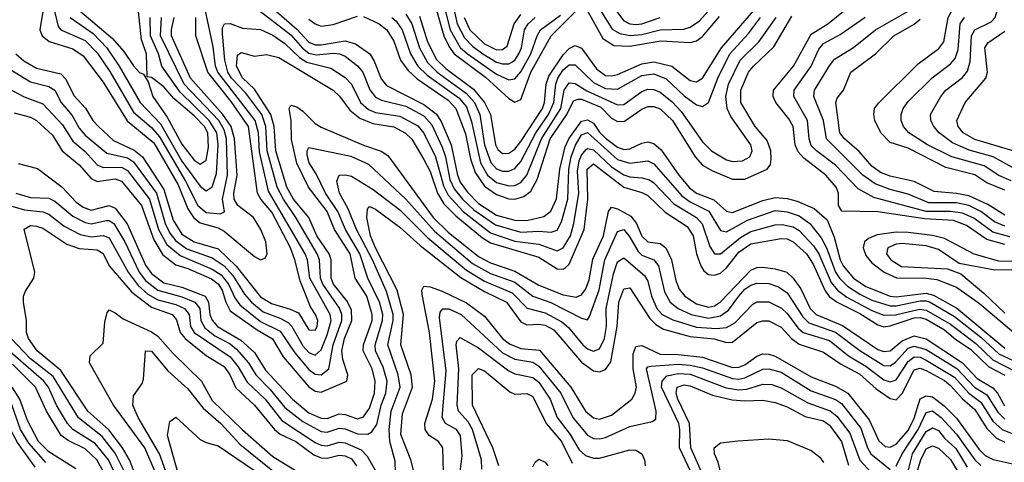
# Model space of a CAD drawing. Header units: inches. Extents: x 990535 to 1117859, y 769386 to 892122.
# Tile 226 of 256: x 1040694 to 1043948, y 857922 to 859383. Entities that reach past the tile are written whole.
import ezdxf

# ---------------------------------------------------------------- set-up
doc = ezdxf.new("R2010")
doc.units = ezdxf.units.IN
doc.header["$MEASUREMENT"] = 0
doc.layers.add('B0845', color=7, linetype='Continuous')

msp = doc.modelspace()

# ---------------------------------------------------------------- linework, layer by layer
at = {"layer": 'B0845', "color": 5}
for points, elevation in [([(1043950, 858820.3), (1043890, 858844.4), (1043850, 858871), (1043754.6, 858894.6), (1043630, 858958.6), (1043570, 858978), (1043539.2, 859010), (1043519.4, 859050), (1043516.4, 859070), (1043519, 859090), (1043532.3, 859107.7), (1043662.9, 859237.1), (1043731.5, 859288.5), (1043747.9, 859310), (1043762.6, 859390), (1043773.5, 859410), (1043815.2, 859450), (1043828.7, 859470), (1043859.9, 859580.1), (1043896.9, 859623.1), (1043964.9, 859730)], 2980), ([(1043975.1, 858895.1), (1043910.7, 858930.7), (1043832, 858952), (1043776.8, 858976.8), (1043732.7, 859010), (1043714.8, 859030), (1043704.5, 859050), (1043704.2, 859070), (1043738.4, 859130), (1043754.8, 859150), (1043810, 859192.5), (1043826.3, 859213.7), (1043835.2, 859244.8), (1043839.3, 859330), (1043850.4, 859350), (1043903.9, 859376.1), (1043917.3, 859390), (1043929.7, 859430), (1043935.2, 859490), (1043984.2, 859515.8)], 2940), ([(1040804.6, 859430), (1040821, 859361), (1040830, 859349.8), (1040910, 859314.4), (1040950, 859274.1), (1040991.7, 859211.7), (1041070, 859078.2), (1041130, 859027.2), (1041155.9, 858995.9), (1041241.4, 858850), (1041282.2, 858770), (1041310, 858746.2), (1041357.7, 858742.3), (1041371, 858749), (1041364.3, 858790), (1041380.3, 858870), (1041377.1, 858990), (1041370, 859019.4), (1041351.7, 859050), (1041237.6, 859170), (1041159.5, 859330), (1041162.6, 859390)], 3140), ([(1041470, 859426), (1041590, 859332.8), (1041628.7, 859288.7), (1041650, 859273), (1041673.2, 859266.8), (1041732.6, 859272.6), (1041750.8, 859270.8), (1041770, 859262.2), (1041810.8, 859230.8), (1041828.4, 859210), (1041851.4, 859151.4), (1041870, 859127.3), (1041890, 859117.9), (1041970, 859097.3), (1042030, 859065.2), (1042056.3, 859036.3), (1042090, 858962.6), (1042101.4, 858930), (1042115.9, 858855.9), (1042130, 858824.3), (1042157.8, 858790), (1042195.1, 858755.1), (1042266.2, 858706.2), (1042350, 858681.9), (1042410, 858684.9), (1042450, 858681.7), (1042470, 858688.5), (1042484.3, 858715.7), (1042505.5, 858790), (1042508.4, 858890), (1042516.6, 858930), (1042530.9, 858969.1), (1042550, 859002.6), (1042570, 859011), (1042670, 858921.2), (1042710, 858909.1), (1042770, 858916.7), (1042790, 858906.8), (1042882, 858802), (1042910, 858781.3), (1042971.1, 858751.1), (1043010, 858687.2), (1043030, 858682.6), (1043098.6, 858721.4), (1043190, 858752.8), (1043230, 858749.2), (1043270, 858735.9), (1043305.6, 858710), (1043342.5, 858662.5), (1043360, 858630), (1043389.6, 858550), (1043403.4, 858530), (1043430, 858503.6), (1043470, 858477.2), (1043510, 858456.9), (1043570, 858438.5), (1043590, 858438.2), (1043670, 858455), (1043690, 858455), (1043702.7, 858450), (1043782.7, 858402.7), (1043870, 858334.4), (1043930, 858279.4), (1044010, 858241.9)], 3060), ([(1042014.8, 859394.8), (1042041.4, 859310), (1042071.5, 859251.5), (1042101.8, 859221.8), (1042194, 859154), (1042230.2, 859110), (1042249.3, 859070), (1042266, 858970), (1042274.5, 858954.5), (1042290, 858941.1), (1042310, 858942.3), (1042330, 858956), (1042350, 858980.8), (1042421.5, 859090), (1042428.2, 859110), (1042433.5, 859170), (1042442.9, 859197.1), (1042490, 859267.3), (1042510, 859288.4), (1042530, 859297.9), (1042550, 859289.3), (1042600.6, 859220.6), (1042630, 859199.4), (1042650, 859197.7), (1042670, 859202.5), (1042750, 859237.3), (1042790, 859244.1), (1042849.5, 859229.5), (1042910, 859182.6), (1042930, 859177.9), (1042950, 859190.5), (1043013.4, 859290), (1043134.5, 859430)], 3180), ([(1042066.9, 859430), (1042095.1, 859330), (1042113.1, 859293.1), (1042130, 859270.3), (1042233, 859193), (1042310, 859122.7), (1042330, 859110.5), (1042350, 859119.8), (1042383.1, 859210), (1042450.1, 859329.9), (1042530, 859408.7)], 3220), ([(1042091, 859450), (1042116.8, 859350), (1042150, 859291.3), (1042173.3, 859270), (1042270, 859202.8), (1042310, 859184.1), (1042330, 859187.7), (1042350, 859211.3), (1042383.4, 859270), (1042404.2, 859330), (1042415.4, 859350), (1042481.6, 859398.4)], 3240), ([(1042123.5, 859443.5), (1042139.2, 859370), (1042163.4, 859323.4), (1042190, 859295.3), (1042224.2, 859270), (1042270, 859243.3), (1042290, 859237.2), (1042310, 859237.2), (1042318.3, 859241.7), (1042330, 859249.4), (1042343.9, 859270), (1042352, 859290), (1042362.4, 859350), (1042374.2, 859370), (1042397.7, 859390)], 3260), ([(1042613.5, 859413.5), (1042652.1, 859352.1), (1042677.7, 859337.7), (1042711.3, 859331.3), (1042750, 859334.2), (1042810, 859350), (1042888.7, 859351.3), (1042910, 859358.4), (1042940.6, 859379.4), (1042978.3, 859421.7)], 3240), ([(1042650, 859433.2), (1042690, 859379.6), (1042710, 859370), (1042730, 859367.8), (1042750.3, 859369.7), (1042810.3, 859390.3)], 3260), ([(1043950, 858640.5), (1043890, 858656.9), (1043823.1, 858703.1), (1043779.7, 858719.7), (1043685.2, 858725.2), (1043530, 858748.8), (1043410.4, 858750.4), (1043399.9, 858770), (1043400.3, 858810), (1043391.9, 858830), (1043357.7, 858870), (1043285.6, 858925.6), (1043266.7, 858946.6), (1043257.1, 858970), (1043250.2, 859030.2), (1043235.9, 859055.9), (1043193.1, 859110), (1043184.1, 859130), (1043185.2, 859150), (1043251.4, 859230), (1043310, 859335.2), (1043364.5, 859370), (1043445.3, 859434.7)], 3080), ([(1040635.5, 859235.5), (1040730, 859177.9), (1040790, 859162.2), (1040810, 859150.5), (1040831.5, 859110), (1040867.3, 859067.3), (1040890, 859025.1), (1040910, 859001.4), (1040982.2, 858942.2), (1041050, 858927), (1041070, 858913.5), (1041146.3, 858810), (1041174.8, 858710), (1041190, 858678.2), (1041210, 858652.5), (1041246.4, 858626.4), (1041330, 858597), (1041370, 858570.2), (1041398.2, 858538.2), (1041436.8, 858476.8), (1041459.6, 858450), (1041498.9, 858418.9), (1041556.7, 858396.7), (1041582, 858382), (1041593.2, 858370), (1041630, 858305.8), (1041650, 858283.9), (1041670, 858275.8), (1041690, 858293.4), (1041710, 858342.4), (1041723.6, 858390), (1041720.2, 858410), (1041653, 858530), (1041644.8, 858590), (1041637.2, 858610), (1041516.7, 858816.7), (1041486.4, 858946.4), (1041483.2, 859010), (1041472.2, 859050), (1041348.7, 859210), (1041341.4, 859230), (1041333.2, 859293.2), (1041307.9, 859412.1)], 3060), ([(1040681.2, 859270), (1040707.7, 859247.7), (1040750, 859223.5), (1040830, 859203.9), (1040846.7, 859186.7), (1040873.2, 859133.2), (1040911.5, 859091.5), (1040936.1, 859050), (1040954.3, 859030), (1041003.7, 858983.7), (1041072.5, 858952.5), (1041099.4, 858930), (1041170, 858823), (1041201.6, 858721.6), (1041230, 858675.5), (1041270, 858649.2), (1041350, 858626), (1041408.8, 858568.8), (1041490, 858468.1), (1041525.6, 858445.6), (1041587.6, 858427.6), (1041615, 858415), (1041650, 858359.3), (1041670, 858357.5), (1041677, 858370), (1041679.1, 858390), (1041671.9, 858410), (1041654.7, 858434.7), (1041620.5, 858520.5), (1041603.4, 858590), (1041588.5, 858630), (1041527.5, 858747.5), (1041490.4, 858790), (1041479.6, 858810), (1041449.7, 859030), (1041392.5, 859112.5), (1041315.5, 859210), (1041276.2, 859330), (1041276.5, 859390)], 3080), ([(1040770.8, 859410), (1040760.4, 859350), (1040768.7, 859330), (1040791.6, 859311.6), (1040870, 859287.4), (1040904.1, 859264.1), (1040970, 859176.6), (1041049.3, 859049.3), (1041136.7, 858976.7), (1041218.2, 858838.2), (1041250, 858758.4), (1041268.9, 858728.9), (1041290, 858712.5), (1041350, 858695.7), (1041370, 858685), (1041470, 858601.6), (1041490, 858590.5), (1041504.7, 858595.3), (1041512.3, 858610), (1041507.8, 858650), (1041491.2, 858690), (1041466.1, 858730), (1041414.4, 858770), (1041402.4, 858790), (1041401.4, 858810), (1041412.2, 858870), (1041403.3, 858990), (1041393.1, 859030), (1041365.5, 859070), (1041258.2, 859190), (1041195.4, 859330), (1041195.1, 859350), (1041204.3, 859390)], 3120), ([(1040860.9, 859390), (1040937, 859337), (1040981.9, 859290), (1041022.7, 859230), (1041092.2, 859110), (1041159.2, 859039.2), (1041230, 858916.5), (1041290, 858833.8), (1041310, 858818.1), (1041330, 858831.3), (1041344.8, 858875.2), (1041349.4, 858970), (1041345.6, 859010), (1041320.3, 859050), (1041224.3, 859144.3), (1041164, 859230), (1041153, 859270), (1041126.2, 859330), (1041124.7, 859390)], 3160), ([(1040892.3, 859412.3), (1041000.9, 859320.9), (1041037.9, 859277.9), (1041070, 859230.6), (1041090, 859208.3), (1041103.1, 859203.1), (1041118, 859178), (1041133.4, 859130), (1041181.1, 859061.1), (1041230, 858972.3), (1041270, 858919), (1041290, 858905.8), (1041310, 858919.8), (1041317.8, 858962.2), (1041315.3, 859010), (1041304.4, 859030), (1041270, 859066), (1041203.2, 859123.2), (1041170, 859161.6), (1041130, 859192.5), (1041114.9, 859194.9), (1041113.4, 859270), (1041096.2, 859316.2), (1041086.3, 859410)], 3180), ([(1041542.9, 859410), (1041610, 859352.1), (1041650, 859308.8), (1041670, 859299.9), (1041690, 859299.6), (1041770, 859313.1), (1041803.6, 859303.6), (1041850.7, 859270), (1041865.9, 859245.9), (1041888.2, 859188.2), (1041905.8, 859165.8), (1042030, 859103.6), (1042070, 859072.7), (1042086.5, 859046.5), (1042119.3, 858970), (1042140.5, 858870), (1042150, 858847.2), (1042173.8, 858813.8), (1042210, 858776.7), (1042270, 858738.1), (1042330, 858721.1), (1042370, 858719.7), (1042426.2, 858733.8), (1042449.2, 858750.8), (1042468.4, 858791.6), (1042478.9, 858890), (1042496.6, 858963.4), (1042508.3, 858990), (1042550, 859048.6), (1042570, 859052.6), (1042590, 859041.3), (1042610, 859011.4), (1042630, 858991.7), (1042670, 858962.6), (1042690, 858954.9), (1042710, 858956.4), (1042750, 858975.8), (1042770, 858979.9), (1042790, 858973.9), (1042813.5, 858953.5), (1042872, 858870), (1042907.5, 858827.5), (1042930.2, 858810.2), (1042988.1, 858788.1), (1043030, 858750.4), (1043050, 858747), (1043150, 858785.6), (1043190, 858795.8), (1043230, 858792.5), (1043263.7, 858783.7), (1043319.7, 858759.7), (1043362.8, 858722.8), (1043385.5, 858665.5), (1043405.5, 858590), (1043415, 858570), (1043449.6, 858530), (1043490, 858502.7), (1043570.6, 858470.6), (1043590, 858468.2), (1043690, 858480.5), (1043714.1, 858474.1), (1043791, 858431), (1043950, 858298.9)], 3080), ([(1041650, 859384.9), (1041670, 859369.5), (1041690, 859362.1), (1041730, 859366.9), (1041810, 859394.5)], 3120), ([(1041830, 859393.5), (1041882.3, 859370), (1041907.2, 859350), (1041930, 859312.7), (1041952.5, 859250), (1041976.1, 859216.1), (1042007.7, 859187.7), (1042110, 859117.2), (1042135.7, 859090), (1042166.7, 859006.7), (1042183.3, 858923.3), (1042198.7, 858878.7), (1042230, 858833.2), (1042270, 858806.3), (1042310, 858792.1), (1042330, 858790), (1042360.5, 858799.5), (1042383.2, 858816.8), (1042404.5, 858855.5), (1042447.2, 858990), (1042501.7, 859070), (1042524.6, 859115.4), (1042539.1, 859120.9), (1042550, 859121.1), (1042613.9, 859093.9), (1042650, 859058.5), (1042670, 859046.7), (1042692.1, 859047.9), (1042750, 859088), (1042770, 859096.3), (1042790, 859096.2), (1042810, 859088.6), (1042850.8, 859050), (1042925.7, 858930), (1042950, 858903.1), (1042983.8, 858883.8), (1043050, 858856.4), (1043090, 858856.2), (1043163.7, 858890), (1043174.8, 858905.2), (1043177.7, 858922.3), (1043175.9, 858950), (1043164.2, 858984.2), (1043124.5, 859030), (1043077.3, 859110), (1043077.5, 859150), (1043102.9, 859210), (1043118.5, 859230), (1043186.2, 859293.8), (1043245.2, 859394.8)], 3120), ([(1041923.9, 859390), (1041938.6, 859378.6), (1041958, 859350), (1041984.9, 859270), (1042010, 859230), (1042040.3, 859200.3), (1042144.8, 859124.8), (1042170, 859095.4), (1042187.3, 859047.3), (1042216.7, 858910), (1042239.6, 858870), (1042270, 858846), (1042310, 858834.9), (1042330, 858835.8), (1042350, 858845.4), (1042370, 858869.3), (1042417.8, 858990), (1042482.5, 859090), (1042492.8, 859150), (1042510, 859174.1), (1042530, 859171.9), (1042567.8, 859147.8), (1042670, 859101.8), (1042690, 859103.1), (1042750, 859146.5), (1042770, 859153.7), (1042790, 859152.6), (1042810, 859144.1), (1042850, 859112.3), (1042880.4, 859080.4), (1042950, 858979.6), (1042979.9, 858950), (1043030, 858920.1), (1043050, 858914.5), (1043082.9, 858917.1), (1043106.5, 858930), (1043114.7, 858950), (1043109.9, 858970), (1043043.9, 859063.9), (1043032, 859090), (1043027.3, 859130), (1043036.3, 859170), (1043075, 859250), (1043137, 859310), (1043193.5, 859390)], 3140), ([(1041970, 859401.7), (1041989.6, 859370), (1042014.8, 859290), (1042041.7, 859241.7), (1042073.1, 859210), (1042170, 859139.2), (1042196.5, 859110), (1042214.9, 859070), (1042230.5, 858970), (1042251.2, 858911.2), (1042270, 858890.6), (1042290, 858883.5), (1042310, 858883.4), (1042330, 858892.3), (1042350, 858914.4), (1042399.9, 859010), (1042441.8, 859070), (1042459, 859110), (1042465.2, 859170), (1042472.6, 859190), (1042490, 859217.6), (1042510, 859234.1), (1042530, 859233.9), (1042590, 859175.3), (1042630, 859155.9), (1042670, 859153.7), (1042750, 859198.4), (1042790, 859204.1), (1042830, 859188.3), (1042890, 859132.2), (1042930, 859102.5), (1042950, 859096.6), (1042969.9, 859110.1), (1043000.8, 859190), (1043040.8, 859270), (1043102.8, 859337.2), (1043141.5, 859390)], 3160), ([(1042162.4, 859390), (1042181.7, 859350), (1042230, 859303.2), (1042270, 859283.2), (1042290, 859284.2), (1042304.4, 859295.6), (1042328.4, 859370), (1042350, 859400.7)], 3280), ([(1042571.3, 859410), (1042620.5, 859320.5), (1042657.6, 859297.6), (1042710, 859295.7), (1042813.1, 859313.1), (1042910, 859307.5), (1042930, 859313.7), (1042950, 859327.2), (1043006.6, 859393.4)], 3220), ([(1043966.4, 858666.4), (1043910, 858681.7), (1043847.3, 858727.3), (1043810, 858744.4), (1043770, 858749.6), (1043689.3, 858749.3), (1043516.3, 858796.3), (1043464.6, 858824.6), (1043390, 858902.5), (1043326.9, 858950), (1043310, 858967.9), (1043302.9, 858990), (1043297.5, 859050), (1043252.3, 859130), (1043252.9, 859150), (1043309.9, 859230), (1043334.3, 859285.7), (1043350, 859304.1), (1043405.7, 859334.3), (1043488, 859392)], 3060), ([(1043950, 858701), (1043915.5, 858715.5), (1043870, 858750.1), (1043830, 858770), (1043790, 858778.2), (1043698.3, 858778.3), (1043630, 858806.8), (1043570, 858822.4), (1043521.4, 858841.4), (1043480.1, 858870), (1043360.2, 858990), (1043349.9, 859050.1), (1043318, 859130), (1043320.6, 859150), (1043370, 859230.8), (1043387, 859253), (1043449.1, 859290.9), (1043521.7, 859350), (1043630, 859410.9)], 3040), ([(1043970, 858851.6), (1043929.1, 858869.1), (1043881, 858901), (1043774, 858930), (1043693.4, 858970), (1043632.7, 859010), (1043614.3, 859030), (1043607.2, 859050), (1043606.7, 859070), (1043613.6, 859090), (1043630, 859112.7), (1043708.8, 859191.2), (1043770, 859237.2), (1043785.1, 859254.9), (1043795, 859285), (1043801.7, 859370), (1043816, 859390)], 2960), ([(1040590, 859191), (1040708.5, 859128.5), (1040770, 859105.3), (1040835.8, 859035.8), (1040870, 858982.1), (1040910, 858947.6), (1040950, 858904.2), (1040970, 858895.5), (1041030, 858896.1), (1041050, 858884.9), (1041123.1, 858790), (1041152.4, 858690), (1041180.7, 858640.7), (1041224, 858604), (1041330, 858559.9), (1041360.3, 858540.3), (1041384.2, 858510), (1041405, 858465), (1041421.6, 858441.6), (1041490, 858386.5), (1041555.2, 858355.2), (1041602.9, 858282.9), (1041650, 858227.8), (1041670, 858212.2), (1041690, 858210.1), (1041715, 858230), (1041730.1, 858310), (1041758.5, 858390), (1041758.8, 858410), (1041751.1, 858431.1), (1041695.9, 858510), (1041688.4, 858530), (1041685.2, 858590), (1041677.5, 858610), (1041606.7, 858730), (1041565.7, 858790), (1041545.3, 858830), (1041512.1, 858950), (1041507.8, 859030), (1041494.3, 859070), (1041440.8, 859140.8), (1041394.1, 859190), (1041382.3, 859210), (1041371.9, 859250), (1041364, 859336), (1041364.3, 859355.7), (1041370.4, 859369.6), (1041390, 859370.4), (1041430, 859355.4), (1041490, 859350.7), (1041530, 859331.9), (1041570, 859304.7), (1041618.5, 859258.5), (1041642.4, 859242.4), (1041722.6, 859222.6), (1041770, 859192.6), (1041790.6, 859170.6), (1041820.6, 859110), (1041846.6, 859086.6), (1041870, 859077.2), (1041950, 859064.7), (1042010, 859032.4), (1042030, 859008.8), (1042068.2, 858930), (1042094.5, 858834.5), (1042110, 858803.2), (1042159.9, 858750), (1042250, 858679.6), (1042330, 858651.4), (1042410, 858642.4), (1042470, 858620.4), (1042490, 858629.7), (1042514.4, 858670), (1042525.4, 858710), (1042541.7, 858810), (1042537.4, 858882.6), (1042543.2, 858916.8), (1042550, 858935.5), (1042565.5, 858954.5), (1042570, 858957.8), (1042590, 858953.9), (1042650, 858897.3), (1042690, 858870.9), (1042710, 858863.9), (1042750, 858861.5), (1042774.8, 858854.8), (1042790, 858844.2), (1042855.6, 858775.6), (1042930.7, 858730), (1042949.2, 858709.2), (1042974.7, 858634.7), (1042990, 858610.1), (1043010, 858609.7), (1043076.1, 858663.9), (1043110, 858683.9), (1043190, 858705.7), (1043213.1, 858706.9), (1043250, 858698.8), (1043270, 858686.8), (1043316.7, 858636.7), (1043334.5, 858610), (1043375.9, 858515.9), (1043396.6, 858490), (1043427.5, 858467.5), (1043510, 858423.3), (1043550, 858407.6), (1043588.6, 858408.6), (1043667.6, 858427.6), (1043690, 858423.7), (1043770, 858378.3), (1043854, 858314), (1043910, 858260.4), (1043982.9, 858222.9)], 3040), ([(1043950, 858737.3), (1043893, 858773), (1043830, 858801.2), (1043790, 858809.5), (1043716, 858816), (1043650, 858848.7), (1043570, 858867), (1043539, 858879), (1043510, 858899.8), (1043467.8, 858947.8), (1043419.3, 858990), (1043404.4, 859010), (1043390.5, 859110), (1043395.7, 859124.3), (1043416.6, 859150), (1043440.8, 859210), (1043521.7, 859270), (1043582.7, 859330), (1043650, 859368.9), (1043670, 859385.3)], 3020), ([(1044002.5, 858942.5), (1043850, 858987.7), (1043812.2, 859010), (1043794.9, 859030), (1043791.3, 859050), (1043818.1, 859110), (1043886.6, 859190), (1043891.8, 859210), (1043883.7, 859290), (1043893, 859307), (1043950, 859345.7)], 2920), ([(1040675.3, 859075.3), (1040730, 859061.3), (1040750, 859050.1), (1040802.1, 859002.1), (1040834.7, 858950), (1040890, 858904.4), (1040930, 858858.7), (1040950, 858848.8), (1041010, 858857.3), (1041030, 858849.8), (1041096.8, 858770), (1041136.7, 858656.7), (1041167.2, 858607.2), (1041210, 858573.4), (1041250, 858561.3), (1041327.3, 858527.3), (1041350, 858511.4), (1041363.1, 858490), (1041375.7, 858450), (1041390, 858422.1), (1041478.6, 858358.6), (1041529, 858329), (1041564.4, 858270), (1041650, 858171.2), (1041670, 858156.7), (1041690, 858153.8), (1041774.5, 858190), (1041778.2, 858210), (1041761.5, 858261.5), (1041758.4, 858290), (1041767, 858330), (1041791.6, 858390), (1041790, 858425.2), (1041775.3, 858455.3), (1041730.7, 858510), (1041723.7, 858530), (1041723.6, 858590), (1041716.5, 858610), (1041675.8, 858670), (1041650, 858730), (1041598.9, 858790), (1041576.9, 858830), (1041540.3, 858950), (1041534.5, 859030), (1041524.2, 859070), (1041470, 859154.2), (1041430, 859191.6), (1041410.7, 859230), (1041413.7, 859266.3), (1041425.6, 859274.4), (1041470, 859262.9), (1041510, 859268), (1041550, 859258.2), (1041730, 859150.1), (1041751, 859131), (1041784.4, 859084.4), (1041818.4, 859058.4), (1041860.6, 859040.6), (1041930, 859028.9), (1041968.9, 859008.9), (1041990, 858988.9), (1042030, 858921.3), (1042050, 858881.6), (1042074.2, 858810), (1042095.2, 858775.2), (1042135.1, 858735.1), (1042222.9, 858662.9), (1042250, 858646.3), (1042410, 858598.6), (1042470, 858560.4), (1042490, 858559.5), (1042496.7, 858563.3), (1042510, 858575.4), (1042559.1, 858690), (1042571.4, 858790), (1042569.6, 858890), (1042590, 858907.1), (1042690, 858830), (1042750, 858812.8), (1042770, 858802.5), (1042827.3, 858747.3), (1042899.8, 858699.8), (1042919.1, 858670), (1042930.8, 858610), (1042944.4, 858570), (1042954.4, 858554.4), (1042970, 858541.5), (1042990, 858539.4), (1043010, 858546.7), (1043030, 858563.9), (1043070, 858615.9), (1043110, 858643.6), (1043210, 858661.1), (1043230, 858659.2), (1043250, 858649.3), (1043293.7, 858610), (1043315.9, 858575.9), (1043354.2, 858490), (1043369.4, 858469.4), (1043395.1, 858450), (1043470, 858413), (1043530, 858375.2), (1043550, 858369.3), (1043570, 858372), (1043650, 858399), (1043670, 858399.7), (1043690, 858393.8), (1043750, 858359.4), (1043787.6, 858327.6), (1043835.7, 858295.7), (1043897.1, 858237.1), (1043950, 858209.9)], 3020), ([(1040688.6, 858908.6), (1040752.3, 858892.3), (1040834.5, 858830), (1040880.9, 858780.9), (1040903.7, 858763.7), (1040930, 858754), (1040989.1, 858769.1), (1041010, 858760.4), (1041049.1, 858709.1), (1041110, 858572.4), (1041130, 858545.2), (1041170, 858513.9), (1041230, 858499.8), (1041306.5, 858470), (1041317.5, 858450), (1041322.8, 858410), (1041330, 858390.5), (1041347.8, 858370), (1041424.8, 858324.9), (1041470, 858283.9), (1041506.4, 858226.4), (1041595.1, 858130), (1041650, 858084.6), (1041690, 858067.6), (1041710, 858066.6), (1041750, 858081.6), (1041770, 858079.9), (1041810, 858065), (1041830, 858071.4), (1041850, 858100.8), (1041866.3, 858150), (1041869, 858190), (1041858.5, 858230), (1041828.8, 858290), (1041830, 858310), (1041858.5, 858390), (1041858.7, 858410), (1041840.7, 858470), (1041802.3, 858530), (1041786.1, 858610), (1041734.6, 858690), (1041710, 858750), (1041648.3, 858830), (1041610, 858909.9), (1041592.5, 858987.5), (1041590.8, 859050.8), (1041584.7, 859090), (1041590, 859101.2), (1041610, 859095.7), (1041630, 859081.3), (1041670, 859040.9), (1041690, 859028.1), (1041830, 858968.8), (1041888.6, 858948.6), (1041910, 858934.2), (1042060, 858730), (1042110, 858682), (1042210, 858601.5), (1042250, 858580.6), (1042330, 858552.4), (1042410, 858506.6), (1042490, 858474.8), (1042532.9, 858467.1), (1042550, 858474.5), (1042565.3, 858494.7), (1042575.9, 858524.1), (1042587.5, 858592.5), (1042623.3, 858670), (1042639.8, 858750), (1042650, 858763.7), (1042670, 858758.5), (1042713.9, 858733.9), (1042732.6, 858710), (1042750, 858667.9), (1042770, 858650.1), (1042810, 858643.8), (1042829.6, 858629.6), (1042847.5, 858590), (1042862.1, 858522.1), (1042873.6, 858493.6), (1042892.1, 858470), (1042930, 858444.5), (1042970, 858434.3), (1042990, 858438.6), (1043010, 858451), (1043110, 858556.1), (1043130, 858564.4), (1043150, 858565.9), (1043190, 858560.8), (1043229.2, 858549.2), (1043250, 858529.7), (1043275, 858495), (1043306.5, 858430), (1043325.6, 858410), (1043413.5, 858373.5), (1043530, 858294.7), (1043550, 858287.2), (1043570, 858289.8), (1043610, 858322.4), (1043650, 858339.1), (1043690, 858329.2), (1043810, 858250.5), (1043858.2, 858198.2), (1043910, 858167.8), (1043925.4, 858150), (1043948.7, 858108.7)], 2980), ([(1040680.8, 858810), (1040730, 858795.9), (1040790, 858793.6), (1040810, 858784.1), (1040870, 858734.9), (1040910, 858713.5), (1040930, 858709.2), (1040980.4, 858720.4), (1040990, 858720.1), (1041005.3, 858710), (1041040.9, 858650), (1041088.3, 858550), (1041110, 858522.3), (1041150.1, 858490), (1041230, 858467.7), (1041273.2, 858450), (1041288.8, 858430), (1041292.6, 858390), (1041306.1, 858366.1), (1041339, 858339), (1041390, 858312.8), (1041410, 858295), (1041450.5, 858250.5), (1041474.2, 858210), (1041521.9, 858161.9), (1041570, 858102.6), (1041630, 858056.7), (1041690, 858023.2), (1041710, 858020.8), (1041750, 858034), (1041770, 858032.2), (1041810, 858015.2), (1041844.9, 858015.1), (1041858.1, 858021.9), (1041873.9, 858046.1), (1041888.9, 858110), (1041904.4, 858150), (1041907.8, 858190), (1041895.3, 858235.3), (1041870, 858290), (1041868.6, 858310), (1041893.4, 858390), (1041894.1, 858410), (1041883.4, 858450), (1041844.4, 858530), (1041817.9, 858610), (1041770.5, 858690), (1041744.8, 858750), (1041704.1, 858810), (1041673.7, 858873.7), (1041651, 858910), (1041643.8, 858936.2), (1041643.5, 858950), (1041650, 858960.9), (1041787.8, 858932.2), (1041846.3, 858906.3), (1041970, 858790.6), (1042064.7, 858684.7), (1042190, 858578.3), (1042250, 858545.6), (1042330, 858516), (1042390, 858470.5), (1042449.7, 858449.7), (1042550, 858397.2), (1042570, 858392.6), (1042577.2, 858402.8), (1042608.5, 858491.5), (1042627.4, 858590), (1042670, 858683.4), (1042690, 858690.1), (1042710, 858665), (1042737.3, 858617.3), (1042750, 858606), (1042789.8, 858589.8), (1042805.1, 858570), (1042824.4, 858484.5), (1042843.1, 858450), (1042869.6, 858430), (1042912.6, 858410), (1042970, 858397.2), (1043010, 858404.8), (1043036.5, 858423.5), (1043070, 858470.6), (1043090, 858493), (1043110, 858506.8), (1043130, 858513.3), (1043170, 858512.5), (1043201.4, 858501.4), (1043230, 858481.1), (1043282.4, 858402.4), (1043302.3, 858382.3), (1043390, 858351.3), (1043470, 858290.7), (1043550, 858241.8), (1043570, 858239.9), (1043587.9, 858252.1), (1043630, 858298.8), (1043650, 858304.8), (1043690, 858294.6), (1043791.4, 858231.4), (1043849.2, 858170), (1043890, 858144.2), (1043926.7, 858086.7), (1043950, 858064.4)], 2960), ([(1041937.4, 857850), (1041934.3, 857925.7), (1041916.6, 857990), (1041915, 858030), (1041921.2, 858090), (1041951.2, 858170), (1041944.2, 858210), (1041910.6, 858310), (1041927.9, 858390), (1041928.3, 858410), (1041905.9, 858485.9), (1041860.3, 858590), (1041806.5, 858690), (1041778.9, 858758.9), (1041750.8, 858810), (1041741.7, 858850), (1041750, 858870.1), (1041770, 858871.4), (1041790, 858866.5), (1041862.2, 858822.2), (1041950, 858755.7), (1042042.7, 858662.7), (1042170, 858556), (1042230, 858520), (1042321, 858481), (1042370.8, 858430.8), (1042430, 858415.7), (1042485.2, 858385.2), (1042507.3, 858367.3), (1042555, 858310), (1042570, 858296.2), (1042590, 858288.5), (1042610, 858296.2), (1042626.8, 858330), (1042633.2, 858370), (1042631.7, 858430), (1042655.8, 858544.2), (1042670, 858583.4), (1042690, 858596.6), (1042759, 858539), (1042770, 858519.8), (1042781.8, 858470), (1042799.7, 858430), (1042817.4, 858410), (1042852, 858392), (1042930, 858367.5), (1042996.4, 858363.6), (1043030, 858366.3), (1043057.3, 858382.7), (1043116.7, 858443.3), (1043130, 858451.1), (1043170, 858451), (1043211, 858431), (1043230, 858413.3), (1043265.4, 858365.4), (1043283.5, 858350), (1043370, 858323.4), (1043432.9, 858272.9), (1043490, 858239.4), (1043550, 858194.1), (1043570, 858187.8), (1043590, 858193.6), (1043630, 858254.9), (1043650, 858269.6), (1043670, 858268.6), (1043690, 858259.1), (1043782.8, 858202.8), (1043830, 858150.2), (1043870, 858119.9), (1043910, 858057.5), (1043941, 858030), (1043975.9, 858015.9)], 2940), ([(1040590.6, 858789.4), (1040710, 858755.1), (1040770, 858748.8), (1040790, 858740.5), (1040841.4, 858701.4), (1040894, 858674), (1040930, 858665.9), (1040970, 858670.8), (1040990, 858662.4), (1041052.1, 858550), (1041085.5, 858505.5), (1041117.2, 858477.2), (1041150, 858457.8), (1041210, 858442.9), (1041238.6, 858430), (1041253.8, 858410), (1041257.9, 858370), (1041270.2, 858350.2), (1041390, 858269.6), (1041416.4, 858236.4), (1041445.8, 858185.8), (1041505.6, 858130), (1041560.1, 858060.1), (1041670, 857987.4), (1041690, 857978.6), (1041710, 857976.6), (1041750, 857988), (1041770, 857986.3), (1041822.9, 857962.9), (1041842.4, 857942.4), (1041890, 857859.1)], 2940), ([(1042017.5, 857810), (1041986, 857930), (1041953.9, 858013.9), (1041958.6, 858081.4), (1041992.2, 858170), (1041987.2, 858210), (1041954, 858310), (1041962.5, 858410), (1041941.7, 858490), (1041869.3, 858630), (1041853.3, 858670), (1041841, 858730), (1041842.8, 858757.2), (1041850, 858766.4), (1041870, 858757.3), (1041950, 858697.9), (1042017.8, 858637.8), (1042152, 858532), (1042230, 858485.2), (1042303.2, 858450), (1042350, 858386), (1042370, 858375.3), (1042410, 858378), (1042430, 858374.9), (1042458.6, 858358.6), (1042550, 858252.8), (1042590, 858224.2), (1042610, 858220.5), (1042630, 858228.3), (1042647, 858253), (1042668.1, 858370), (1042673.8, 858450), (1042690, 858494.4), (1042710, 858497.9), (1042776.4, 858396.4), (1042796.2, 858376.2), (1042821, 858361), (1042910, 858336.8), (1042989, 858329), (1043030, 858317.3), (1043050, 858318.2), (1043130, 858382.8), (1043150, 858388.9), (1043170, 858388.6), (1043210, 858367.8), (1043244.6, 858330), (1043270, 858311.8), (1043350, 858285.9), (1043406.6, 858246.6), (1043470, 858212.4), (1043524, 858164), (1043570, 858132.3), (1043590, 858127.6), (1043610, 858148.4), (1043650, 858227.2), (1043670, 858232.1), (1043690, 858224.9), (1043750, 858191.6), (1043770, 858175.6), (1043810, 858131.4), (1043850, 858096.3), (1043890, 858032.9), (1043921.7, 858001.7), (1043950, 857988)], 2920), ([(1041072.6, 857890), (1041056.6, 857930), (1041033.4, 857970), (1040988.8, 858028.8), (1040918.9, 858090), (1040830, 858225.2), (1040752, 858290), (1040722.7, 858330), (1040716.7, 858350), (1040716.9, 858390), (1040706.2, 858450), (1040706.7, 858470), (1040712.8, 858487.2), (1040741.1, 858530), (1040744.3, 858550), (1040708.6, 858691.4), (1040730, 858703.3), (1040750, 858701.6), (1040770, 858694.9), (1040850, 858642.3), (1040890, 858627.7), (1040950, 858623.1), (1040970, 858610.8), (1040990.1, 858570), (1041064, 858484), (1041130, 858434.1), (1041197.4, 858410), (1041212.3, 858392.3), (1041224.6, 858350), (1041241.3, 858330), (1041310, 858274.7), (1041370, 858238.1), (1041388.9, 858210), (1041408.1, 858168.1), (1041470.3, 858110), (1041536.2, 858030), (1041555.1, 858015.1), (1041606.3, 857990), (1041666.2, 857946.2), (1041690, 857936.2), (1041710, 857934.9), (1041750, 857944.9), (1041770, 857943.4), (1041790, 857933.3), (1041807.2, 857910)], 2920), ([(1044030, 858585.1), (1043930, 858586.3), (1043848.4, 858608.4), (1043750, 858660.2), (1043710.6, 858670.6), (1043630, 858680.2), (1043590, 858681.5), (1043527.6, 858672.4), (1043499, 858661), (1043486.2, 858650), (1043481.3, 858630), (1043490, 858604.4), (1043510, 858580.6), (1043551.1, 858550), (1043591, 858531), (1043690, 858529.6), (1043724.8, 858524.8), (1043790, 858499.6), (1043865.8, 858445.8), (1043979.5, 858350)], 3120), ([(1044030, 858557.1), (1043915.9, 858555.9), (1043798.6, 858578.6), (1043730, 858623.9), (1043690, 858636), (1043610, 858643.9), (1043590, 858642), (1043562.3, 858630), (1043558.2, 858610), (1043573, 858590), (1043608, 858568), (1043760.3, 858560.3), (1043804, 858544), (1043880.4, 858480.4), (1043950, 858414.3)], 3140), ([(1040745.2, 857905.2), (1040687.2, 857987.2), (1040663.7, 858030), (1040638, 858110), (1040617.6, 858137.6), (1040593.7, 858153.7), (1040550, 858171.3), (1040464.4, 858184.4), (1040430, 858198.6), (1040403.5, 858230), (1040370.5, 858310), (1040346.1, 858350), (1040311.6, 858390), (1040290, 858407), (1040178.2, 858458.2), (1040090, 858472), (1040045.8, 858485.8), (1040009.6, 858509.6), (1040000, 858524.9)], 3060), ([(1042094.8, 857890), (1042092.7, 857970), (1042078.2, 857990), (1042047.4, 858010), (1042034.4, 858030), (1042033.2, 858050), (1042058.6, 858130), (1042065.6, 858190), (1042047.9, 858350), (1042023.9, 858476.1), (1042023, 858490), (1042030, 858503), (1042050, 858501.3), (1042090, 858486.9), (1042170, 858448), (1042230, 858404.1), (1042289.5, 858330), (1042312.7, 858312.7), (1042350, 858298), (1042411.5, 858291.5), (1042515.1, 858170), (1042563.8, 858090), (1042590, 858068.7), (1042610, 858064.6), (1042650, 858077.6), (1042717.2, 858130), (1042728.1, 858150), (1042731.8, 858170), (1042720.9, 858230), (1042721.4, 858278.6), (1042730, 858303.9), (1042750, 858307.6), (1042810, 858279.1), (1042870, 858277.5), (1042950, 858268.3), (1043050, 858234.9), (1043070, 858235.6), (1043090, 858243.7), (1043130, 858272.4), (1043150, 858279.4), (1043170, 858279.2), (1043190, 858271.7), (1043310, 858203.4), (1043390, 858172.6), (1043430.3, 858150.3), (1043501.4, 858061.4), (1043533, 857993), (1043553.8, 857973.8), (1043570, 857971.2), (1043590, 857981.6), (1043630, 858026.6), (1043650, 858067.4), (1043670, 858131), (1043690, 858141.5), (1043710, 858138), (1043748.5, 858108.5), (1043790, 858067.7), (1043864.4, 857964.4), (1043884.7, 857944.7), (1043910.7, 857930.7), (1043990, 857913.3)], 2880), ([(1041142, 857890), (1041107.5, 857970), (1041003.9, 858110), (1040924.5, 858250), (1040926.4, 858273.6), (1040970, 858315.5), (1040975.3, 858384.7), (1040983.5, 858416.5), (1040990, 858424.6), (1041010, 858415.3), (1041035.6, 858395.6), (1041130, 858352.5), (1041150, 858338.5), (1041200.6, 858280.6), (1041295.1, 858190), (1041330, 858126.1), (1041430, 858029), (1041530, 857940.6), (1041611.1, 857891.1)], 2880), ([(1042149.4, 857890), (1042156.4, 857943.6), (1042150.5, 858010), (1042137, 858030), (1042100.7, 858050), (1042089.9, 858070), (1042103.8, 858223.8), (1042081.4, 858398.6), (1042083.1, 858416.9), (1042092, 858428), (1042112.1, 858427.9), (1042153.4, 858410), (1042290, 858283.3), (1042330, 858262.4), (1042390, 858252), (1042410, 858238.6), (1042482.4, 858150), (1042521.4, 858070), (1042570, 858011.5), (1042590, 858000.7), (1042610, 857999.1), (1042630, 858004), (1042710, 858039.9), (1042784, 858056), (1042795.7, 858064.3), (1042797.8, 858090), (1042765.7, 858230), (1042770, 858237.3), (1042781.1, 858238.9), (1042870, 858245.7), (1042910, 858242.5), (1042950, 858234), (1043050, 858198), (1043070, 858196.6), (1043090, 858200.4), (1043150, 858228.8), (1043170, 858230.5), (1043210, 858218.8), (1043310, 858157.7), (1043389.4, 858129.4), (1043410, 858116), (1043474.1, 858034.1), (1043495.1, 857970), (1043506.7, 857950), (1043570, 857897.8)], 2860), ([(1041006.5, 857890), (1040987.9, 857930), (1040943.6, 857983.6), (1040870, 858029.5), (1040851.5, 858050), (1040815.1, 858110), (1040789.3, 858170), (1040773.5, 858190), (1040610.5, 858330)], 2960), ([(1041039.8, 857890), (1041010, 857951.8), (1040967, 858007), (1040888.3, 858068.4), (1040805, 858205), (1040730, 858263.8), (1040665.8, 858330)], 2940), ([(1042221.4, 857898.6), (1042220.4, 857930), (1042190, 858030), (1042175.6, 858055.6), (1042144.4, 858090), (1042139.8, 858110), (1042145.2, 858230), (1042135.8, 858310), (1042138.7, 858321.3), (1042150, 858334.2), (1042210, 858300.1), (1042310, 858224.1), (1042330, 858213.4), (1042390, 858201.8), (1042410, 858186.6), (1042447.5, 858130), (1042470.6, 858070), (1042513.5, 858013.5), (1042543.3, 857963.3), (1042564.1, 857944.1), (1042590, 857935.3), (1042610, 857935.6), (1042710, 857962.5), (1042730, 857961.7), (1042750.1, 857950.1), (1042758.9, 857930), (1042761.1, 857910)], 2840), ([(1041199, 857830), (1041156.4, 857950), (1041085.6, 858070), (1041068, 858110), (1041070, 858141.6), (1041098.2, 858181.8), (1041103.6, 858196.4), (1041109.9, 858290.1), (1041130, 858288.5), (1041183.7, 858223.7), (1041250, 858164.8), (1041300.8, 858100.8), (1041359.2, 858050), (1041421.9, 857981.9), (1041530, 857893.7)], 2860), ([(1040971.4, 857890), (1040949.4, 857929.4), (1040910, 857965.7), (1040853.7, 857993.7), (1040830.7, 858010.7), (1040782.3, 858090), (1040745.8, 858170), (1040670, 858245.2)], 2980), ([(1042277.6, 857910), (1042257.1, 857970), (1042190.5, 858110), (1042189.2, 858210), (1042210, 858231), (1042230, 858223.3), (1042313.9, 858153.9), (1042330, 858146.4), (1042370, 858148.5), (1042390, 858139), (1042433.4, 858050), (1042484.6, 857990), (1042519.4, 857919.4)], 2820), ([(1042912.1, 857890), (1042874.2, 857970), (1042875.9, 858030), (1042871.9, 858050), (1042815.3, 858170), (1042816.6, 858190), (1042833, 858207), (1042870, 858215.4), (1042910, 858212.7), (1043028.1, 858168.1), (1043070, 858160.6), (1043097.2, 858162.8), (1043150, 858179.4), (1043179, 858179), (1043210, 858168.1), (1043298, 858118), (1043372.1, 858092.1), (1043394.5, 858074.5), (1043437.8, 858017.8), (1043470, 857928.7), (1043508, 857888)], 2840), ([(1040879.8, 857899.8), (1040790, 857956.1), (1040756.6, 857990), (1040719.4, 858059.4), (1040694.5, 858130), (1040669, 858170)], 3020), ([(1042946.6, 857890), (1042912.1, 857970), (1042907.3, 858050), (1042869, 858130), (1042863.3, 858150), (1042866.3, 858170), (1042890, 858177.5), (1042910, 858174.2), (1042983.5, 858143.5), (1043048.1, 858128.1), (1043090, 858124.2), (1043150, 858127), (1043190, 858118.8), (1043230, 858104.8), (1043290, 858072.9), (1043350, 858058.1), (1043370, 858043.8), (1043409.8, 857990), (1043432.5, 857912.5)], 2820), ([(1040780.7, 857920.7), (1040724.4, 857984.4), (1040696.1, 858030), (1040661.3, 858130)], 3040), ([(1043590, 857909.4), (1043609.9, 857949.9), (1043663, 858030), (1043690, 858086), (1043710, 858091.8), (1043739.4, 858070), (1043790, 858014.2), (1043850, 857930.3), (1043870, 857911.4)], 2860), ([(1041228.1, 857850), (1041182.1, 858010), (1041190, 858056.4), (1041210, 858071.1), (1041290, 857997.3), (1041310, 857986.9), (1041350, 857976), (1041470, 857894.6)], 2840), ([(1043624.1, 857870), (1043644.5, 857950), (1043690, 858022.9), (1043710, 858035.3), (1043730, 858026.8), (1043750, 858001.8), (1043787.6, 857967.6), (1043825.3, 857905.3)], 2840), ([(1043009.5, 857890), (1043002.2, 857922.2), (1042989.9, 857950.1), (1042988.6, 857970), (1043010, 857986.2), (1043066.9, 857993.1), (1043170, 857999.1), (1043230, 857993.6), (1043310, 857960.2), (1043338.4, 857938.4), (1043350, 857920.7)], 2780), ([(1043641.4, 857830), (1043671.4, 857930), (1043690, 857966.7), (1043710, 857976.3), (1043730, 857968.9), (1043770, 857931.3), (1043815.6, 857855.6)], 2820), ([(1042390, 857907.2), (1042397.9, 857922.1), (1042410, 857932.4), (1042430, 857922.7), (1042438.9, 857910)], 2780)]:
    msp.add_lwpolyline(points, dxfattribs=dict(at, elevation=elevation))

doc.saveas('drawing.dxf')
